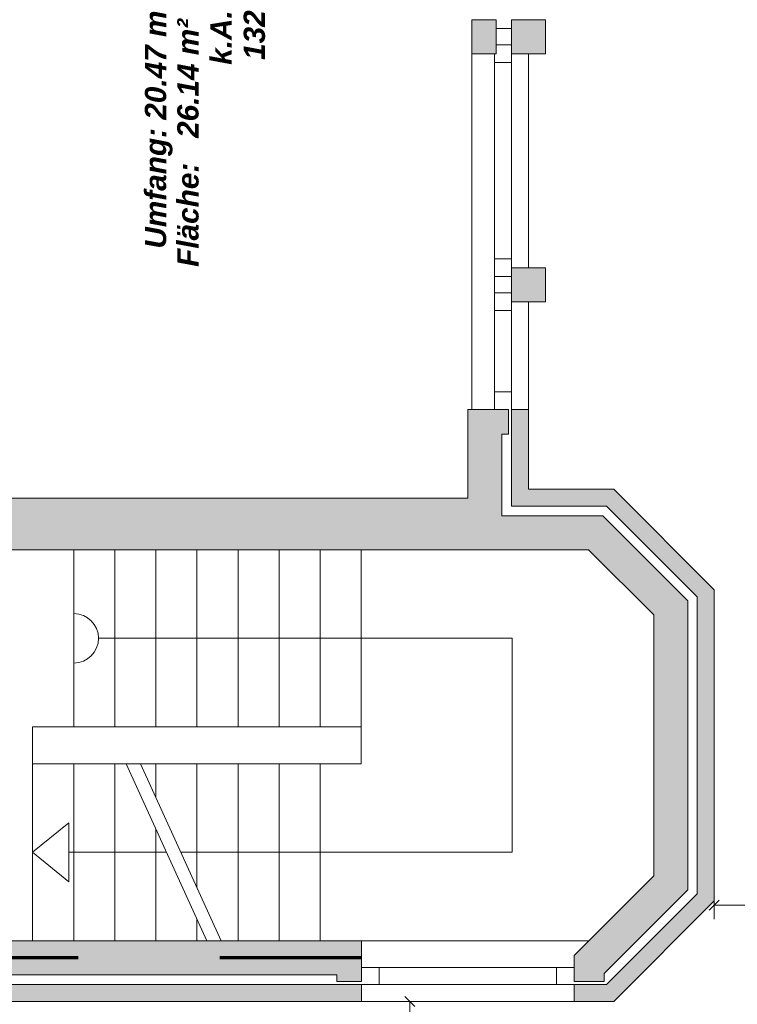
# Model space of a CAD drawing. Header units: metres. Extents: x -167 to 152, y -127 to 99.
# Tile 202 of 225: x -11.48 to -6.41, y 5.66 to 12.6. Entities that reach past the tile are written whole.
import ezdxf

# ---------------------------------------------------------------- set-up
doc = ezdxf.new("R2010")
doc.units = ezdxf.units.M
doc.header["$PDMODE"] = 1
doc.header["$PDSIZE"] = -2
doc.linetypes.add('gestrichelt - 01', pattern=[2, 1, -1])
doc.linetypes.add('gestrichelt - 02', pattern=[4, 2, -2])
doc.layers.get('0').update_dxf_attribs({"lineweight": 25})
for name, color, linetype, lineweight in [('_OG 1 (2D)', 7, 'Continuous', 9), ('_OG 1 - B (3D)', 7, 'Continuous', 9), ('AV1-Brandschutzkonzept-Brandschutzkonzept', 7, 'Continuous', 5), ('Bemaßung-Bemaßung', 7, 'Continuous', 9), ('COE_Bestand-allg.', 7, 'Continuous', 9)]:
    doc.layers.add(name, color=color, linetype=linetype, lineweight=lineweight)
doc.layers.get('0').freeze()
doc.styles.add('Arial', font='arial.ttf')
doc.styles.add('Arial (bold italic)', font='arialbi.ttf')
doc.dimstyles.new('COE 50', dxfattribs={"dimtxt": 126.090495, "dimasz": 0.001414, "dimexe": 0.001, "dimexo": 0.01, "dimgap": 0.001, "dimtad": 1, "dimdec": 3, "dimtxsty": 'Arial', "dimblk": 'VW_SLASH-4', "dimblk1": 'VW_SLASH-4', "dimblk2": 'VW_SLASH-4', "dimcen": 0, "dimadec": 3, "dimazin": 0, "dimtfac": 0.8, "dimtdec": 3, "dimtix": 1, "dimtmove": 0, "dimatfit": 0, "dimldrblk": 'VW_SLASH-3', "dimfxl": 0.002, "dimfxlon": 1, "dimfrac": 2, "dimtolj": 1, "dimarcsym": 0})

# ---------------------------------------------------------------- blocks, each defined once
blk = doc.blocks.new('Group-17')
at = {"layer": 'COE_Bestand-allg.', "linetype": 'Continuous', "lineweight": 0, "transparency": 33554687}
for points in [[(-8.115, 12.3625), (-8.115, 12.6025), (-8.2875, 12.6025), (-8.2875, 12.3625)], [(-7.7675, 12.3625), (-7.7675, 12.6025), (-8.0075, 12.6025), (-8.0075, 12.3625)], [(-7.4621, 8.8625), (-7.0025, 8.4029), (-7.0025, 6.5621), (-7.565, 5.9996), (-7.565, 5.815), (-7.3525, 5.815), (-7.3525, 5.8727), (-6.7625, 6.4627), (-6.7625, 8.5023), (-7.3627, 9.1025), (-8.075, 9.1025), (-8.075, 9.6775), (-8.0275, 9.6775), (-8.0275, 9.8525), (-8.315, 9.8525), (-8.315, 9.2275), (-13.575, 9.2275), (-13.575, 11.1025), (-13.815, 11.1025), (-13.815, 8.8625)], [(-7.7675, 10.6125), (-7.7675, 10.8525), (-8.0075, 10.8525), (-8.0075, 10.6125)], [(-6.695, 8.5303), (-6.695, 6.4347), (-7.3347, 5.795), (-7.565, 5.795), (-7.565, 5.675), (-7.285, 5.675), (-6.575, 6.385), (-6.575, 8.58), (-7.285, 9.29), (-7.8875, 9.29), (-7.8875, 9.8525), (-8.0075, 9.8525), (-8.0075, 9.17), (-7.3347, 9.17)], [(-9.065, 5.675), (-9.065, 5.795), (-13.0553, 5.795), (-13.695, 6.4347), (-13.695, 7.8525), (-13.815, 7.8525), (-13.815, 6.385), (-13.105, 5.675)], [(-9.24, 5.8625), (-9.24, 5.815), (-9.065, 5.815), (-9.065, 6.1025), (-12.9279, 6.1025), (-13.3875, 6.5621), (-13.3875, 7.8525), (-13.675, 7.8525), (-13.675, 7.555), (-13.6275, 7.555), (-13.6275, 6.4627), (-13.0273, 5.8625)]]:
    blk.add_hatch(color=252, dxfattribs=at).paths.add_polyline_path(points)
at = {"layer": 'COE_Bestand-allg.', "color": 7, "linetype": 'Continuous', "lineweight": 9, "transparency": 33554687}
for p, q in [((-8.0075, 12.54), (-8.115, 12.54)), ((-8.0075, 12.425), (-8.115, 12.425)), ((-8.2875, 9.8525), (-8.2875, 12.3625)), ((-8.1275, 12.3625), (-8.1275, 12.3)), ((-8.1275, 12.3), (-8.1275, 10.915)), ((-8.0075, 12.3), (-8.1275, 12.3)), ((-8.0075, 12.3625), (-8.0075, 12.3)), ((-8.0075, 12.3), (-8.0075, 10.915)), ((-7.8875, 12.3625), (-7.8875, 10.8525)), ((-8.1275, 10.79), (-8.1275, 10.915)), ((-8.0075, 10.915), (-8.1275, 10.915)), ((-8.0075, 10.8525), (-8.0075, 10.915)), ((-8.1275, 10.675), (-8.1275, 10.79)), ((-8.0075, 10.79), (-8.1275, 10.79)), ((-8.0075, 10.675), (-8.1275, 10.675)), ((-8.1275, 10.675), (-8.1275, 10.55)), ((-8.0075, 10.6125), (-8.0075, 10.55)), ((-7.8875, 10.6125), (-7.8875, 9.8525)), ((-8.1275, 10.55), (-8.1275, 9.9775)), ((-8.0075, 10.55), (-8.1275, 10.55)), ((-8.0075, 10.55), (-8.0075, 9.9775)), ((-8.1275, 9.9775), (-8.1275, 9.8525)), ((-8.1275, 9.9775), (-8.0075, 9.9775)), ((-8.0075, 9.9775), (-8.0075, 9.8525)), ((-8.315, 9.2275), (-8.315, 9.8525)), ((-8.0275, 9.8525), (-8.315, 9.8525)), ((-8.0275, 9.6775), (-8.0275, 9.8525)), ((-7.8875, 9.8525), (-8.0075, 9.8525)), ((-8.0075, 9.17), (-8.0075, 9.8525)), ((-7.8875, 9.29), (-7.8875, 9.8525)), ((-8.075, 9.1025), (-8.075, 9.6775)), ((-8.0275, 9.6775), (-8.075, 9.6775)), ((-7.285, 9.29), (-7.8875, 9.29)), ((-6.575, 8.58), (-7.285, 9.29)), ((-8.315, 9.2275), (-13.575, 9.2275)), ((-7.3627, 9.1025), (-8.075, 9.1025)), ((-7.3347, 9.17), (-8.0075, 9.17)), ((-6.7625, 8.5023), (-7.3627, 9.1025)), ((-6.695, 8.5303), (-7.3347, 9.17)), ((-7.4621, 8.8625), (-13.815, 8.8625)), ((-11.0975, 8.8625), (-11.0975, 7.6125)), ((-10.8075, 8.8625), (-10.8075, 7.6125)), ((-10.5175, 8.8625), (-10.5175, 7.6125)), ((-10.2275, 8.8625), (-10.2275, 7.6125)), ((-9.9375, 8.8625), (-9.9375, 7.6125)), ((-9.6475, 8.8625), (-9.6475, 7.6125)), ((-9.3575, 8.8625), (-9.3575, 7.6125)), ((-9.0675, 8.8625), (-9.0675, 7.6125)), ((-7.0025, 8.4029), (-7.4621, 8.8625)), ((-6.575, 8.58), (-6.575, 6.385)), ((-6.7625, 8.5023), (-6.7625, 6.4627)), ((-6.695, 8.5303), (-6.695, 6.4347)), ((-7.0025, 8.4029), (-7.0025, 6.5621)), ((-10.9225, 8.2375), (-8.0025, 8.2375)), ((-8.0025, 8.2375), (-8.0025, 6.7275)), ((-9.0675, 7.6125), (-11.3875, 7.6125)), ((-11.3875, 7.6125), (-11.3875, 7.3525)), ((-9.0675, 7.6125), (-9.0675, 7.3525)), ((-9.0675, 7.3525), (-11.3875, 7.3525)), ((-10.7266, 7.3525), (-10.1575, 6.1025)), ((-10.6266, 7.3525), (-10.0575, 6.1025)), ((-10.5175, 7.3525), (-10.5175, 7.1129)), ((-10.2275, 7.3525), (-10.2275, 6.4759)), ((-9.9375, 7.3525), (-9.9375, 6.1025)), ((-9.6475, 7.3525), (-9.6475, 6.1025)), ((-9.3575, 7.3525), (-9.3575, 6.1025)), ((-10.3421, 6.7275), (-8.0025, 6.7275)), ((-7.0025, 6.5621), (-7.565, 5.9996)), ((-6.7625, 6.4627), (-7.3525, 5.8727)), ((-6.695, 6.4347), (-7.3347, 5.795)), ((-6.575, 6.385), (-7.285, 5.675)), ((-9.065, 6.1025), (-12.9279, 6.1025)), ((-7.4621, 6.1025), (-9.065, 6.1025)), ((-9.065, 6.1025), (-9.065, 5.815)), ((-7.565, 5.9996), (-7.565, 5.815)), ((-9.065, 5.915), (-8.94, 5.915)), ((-8.94, 5.915), (-7.69, 5.915)), ((-8.94, 5.915), (-8.94, 5.795)), ((-7.69, 5.915), (-7.565, 5.915)), ((-7.69, 5.915), (-7.69, 5.795)), ((-9.24, 5.8625), (-13.0273, 5.8625)), ((-9.24, 5.8625), (-9.24, 5.815)), ((-7.3525, 5.8727), (-7.3525, 5.815)), ((-9.065, 5.795), (-13.0553, 5.795)), ((-9.065, 5.815), (-9.24, 5.815)), ((-9.065, 5.795), (-8.94, 5.795)), ((-9.065, 5.795), (-9.065, 5.675)), ((-8.94, 5.795), (-7.69, 5.795)), ((-7.69, 5.795), (-7.565, 5.795)), ((-7.3525, 5.815), (-7.565, 5.815)), ((-7.3347, 5.795), (-7.565, 5.795)), ((-7.565, 5.795), (-7.565, 5.675)), ((-9.065, 5.675), (-13.105, 5.675)), ((-9.065, 5.675), (-7.565, 5.675)), ((-7.285, 5.675), (-7.565, 5.675))]:
    blk.add_line(p, q, dxfattribs=at)
at = {"layer": 'COE_Bestand-allg.', "color": 7, "linetype": 'gestrichelt - 02', "lineweight": 9, "transparency": 33554687}
for p, q in [((-11.3875, 7.3525), (-11.3875, 6.1025)), ((-11.0975, 7.3525), (-11.0975, 6.1025)), ((-10.8075, 7.3525), (-10.8075, 6.1025)), ((-10.5175, 6.8932), (-10.5175, 6.1025)), ((-11.1325, 6.7275), (-10.4421, 6.7275)), ((-10.2275, 6.2563), (-10.2275, 6.1025))]:
    blk.add_line(p, q, dxfattribs=at)
at = {"layer": 'COE_Bestand-allg.', "color": 7, "linetype": 'Continuous', "lineweight": 9, "transparency": 33554687, "flags": 128}
for points in [[(-8.115, 12.3625), (-8.115, 12.6025), (-8.2875, 12.6025), (-8.2875, 12.3625)], [(-8.2875, 12.6025), (-8.2875, 12.3625), (-8.115, 12.3625), (-8.115, 12.6025)], [(-7.7675, 12.3625), (-7.7675, 12.6025), (-8.0075, 12.6025), (-8.0075, 12.3625)], [(-8.0075, 12.6025), (-8.0075, 12.3625), (-7.7675, 12.3625), (-7.7675, 12.6025)], [(-7.4621, 8.8625), (-7.0025, 8.4029), (-7.0025, 6.5621), (-7.565, 5.9996), (-7.565, 5.815), (-7.3525, 5.815), (-7.3525, 5.8727), (-6.7625, 6.4627), (-6.7625, 8.5023), (-7.3627, 9.1025), (-8.075, 9.1025), (-8.075, 9.6775), (-8.0275, 9.6775), (-8.0275, 9.8525), (-8.315, 9.8525), (-8.315, 9.2275), (-13.575, 9.2275), (-13.575, 11.1025), (-13.815, 11.1025), (-13.815, 8.8625)], [(-7.7675, 10.6125), (-7.7675, 10.8525), (-8.0075, 10.8525), (-8.0075, 10.6125)], [(-8.0075, 10.8525), (-8.0075, 10.6125), (-7.7675, 10.6125), (-7.7675, 10.8525)], [(-6.695, 8.5303), (-6.695, 6.4347), (-7.3347, 5.795), (-7.565, 5.795), (-7.565, 5.675), (-7.285, 5.675), (-6.575, 6.385), (-6.575, 8.58), (-7.285, 9.29), (-7.8875, 9.29), (-7.8875, 9.8525), (-8.0075, 9.8525), (-8.0075, 9.17), (-7.3347, 9.17)], [(-9.065, 5.675), (-9.065, 5.795), (-13.0553, 5.795), (-13.695, 6.4347), (-13.695, 7.8525), (-13.815, 7.8525), (-13.815, 6.385), (-13.105, 5.675)], [(-9.24, 5.8625), (-9.24, 5.815), (-9.065, 5.815), (-9.065, 6.1025), (-12.9279, 6.1025), (-13.3875, 6.5621), (-13.3875, 7.8525), (-13.675, 7.8525), (-13.675, 7.555), (-13.6275, 7.555), (-13.6275, 6.4627), (-13.0273, 5.8625)]]:
    blk.add_lwpolyline(points, close=True, dxfattribs=at)
at = {"layer": 'COE_Bestand-allg.', "color": 7, "linetype": 'gestrichelt - 02', "lineweight": 9, "transparency": 33554687, "flags": 128}
blk.add_lwpolyline([(-11.1325, 6.519), (-11.1325, 6.936), (-11.3875, 6.7275)], close=True, dxfattribs=at)
at = {"layer": 'COE_Bestand-allg.', "color": 7, "linetype": 'Continuous', "lineweight": 9, "transparency": 33554687}
blk.add_arc((-11.0975, 8.2375), 0.175, 270, 90, dxfattribs=at)
at = {"layer": 'COE_Bestand-allg.', "color": 7, "transparency": 33554687, "attachment_point": 1, "rotation": 90, "line_spacing_factor": 0.25, "style": 'Arial (bold italic)'}
for s, insert, char_height in [('132', (-9.8975, 12.3187), 0.15027), ('Umfang: 20.47 m', (-10.595, 10.9871), 0.150274), ('k.A.', (-10.1319, 12.2839), 0.15027), ('Fläche:   26.14 m² ', (-10.3663, 10.8584), 0.150274)]:
    blk.add_mtext(s, dxfattribs=dict(at, insert=insert, char_height=char_height))
blk = doc.blocks.new('VW_SLASH-4')
at = {"color": 0, "linetype": 'ByBlock', "lineweight": -2, "transparency": 16777216}
blk.add_line((0, 0), (-1, 0), dxfattribs=at)
at = {"color": 0, "linetype": 'Continuous', "lineweight": 15, "transparency": 16777216, "flags": 128}
blk.add_lwpolyline([(0.5, 0.5), (-0.5, -0.5)], dxfattribs=at)
blk = doc.blocks.new('*D65')
at = {"layer": 'Bemaßung-Bemaßung', "color": 0, "lineweight": -2}
for p, q in [((-6.575, 6.255), (-6.575, 6.405)), ((0.675, 6.255), (0.675, 6.405)), ((-6.5043, 6.355), (0.6043, 6.355))]:
    blk.add_line(p, q, dxfattribs=at)
at = {"layer": 'Defpoints', "color": 0}
for p in [(0.675, 6.355), (-6.575, 0.675), (0.675, 0.675)]:
    blk.add_point(p, dxfattribs=at)
at = {"layer": 'Bemaßung-Bemaßung', "color": 0, "lineweight": -2, "xscale": 0.070693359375, "yscale": 0.070693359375, "zscale": 0.070693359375, "rotation": 180}
blk.add_blockref('VW_SLASH-4', (-6.575, 6.355), dxfattribs=at)
at = {"layer": 'Bemaßung-Bemaßung', "color": 0, "lineweight": -2, "xscale": 0.070693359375, "yscale": 0.070693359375, "zscale": 0.070693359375}
blk.add_blockref('VW_SLASH-4', (0.675, 6.355), dxfattribs=at)
at = {"layer": 'Bemaßung-Bemaßung', "color": 0, "insert": (-2.95, 6.4656), "char_height": 0.10087, "attachment_point": 5, "style": 'Arial'}
blk.add_mtext('\\A1;7,25', dxfattribs=at)
blk = doc.blocks.new('VW_SLASH-3')
at = {"color": 0, "linetype": 'ByBlock', "lineweight": -2, "transparency": 16777216}
blk.add_line((0, 0), (-1, 0), dxfattribs=at)
at = {"color": 0, "linetype": 'Continuous', "lineweight": 15, "transparency": 16777216, "flags": 128}
blk.add_lwpolyline([(0.5, 0.5), (-0.5, -0.5)], dxfattribs=at)
blk = doc.blocks.new('*D66')
at = {"layer": 'Bemaßung-Bemaßung', "color": 0, "lineweight": -2}
for p, q in [((-8.825, 5.675), (-8.675, 5.675)), ((-8.725, 5.6043), (-8.725, 0.7457)), ((-8.825, 0.675), (-8.675, 0.675))]:
    blk.add_line(p, q, dxfattribs=at)
at = {"layer": 'Defpoints', "color": 0}
for p in [(-10.725, 5.675), (-10.725, 0.675), (-8.725, 0.675)]:
    blk.add_point(p, dxfattribs=at)
at = {"layer": 'Bemaßung-Bemaßung', "color": 0, "lineweight": -2, "xscale": 0.070693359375, "yscale": 0.070693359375, "zscale": 0.070693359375}
for p, rotation in [((-8.725, 5.675), 90), ((-8.725, 0.675), 270)]:
    blk.add_blockref('VW_SLASH-4', p, dxfattribs=dict(at, rotation=rotation))
at = {"layer": 'Bemaßung-Bemaßung', "color": 0, "insert": (-8.8356, 3.175), "char_height": 0.10087, "attachment_point": 5, "rotation": 90, "style": 'Arial'}
blk.add_mtext('\\A1;5,00', dxfattribs=at)
blk = doc.blocks.new('OG 1 (2D)')
at = {"layer": 'AV1-Brandschutzkonzept-Brandschutzkonzept', "color": 220, "linetype": 'gestrichelt - 01', "lineweight": 70, "true_color": 0xff00bc, "transparency": 33554687}
blk.add_line((-9.065, 5.9836), (-12.9956, 5.9836), dxfattribs=at)
blk = doc.blocks.new('OG 1 - B (3D)')
at = {"layer": 'COE_Bestand-allg.', "color": 7, "transparency": 33554687}
blk.add_blockref('Group-17', (0, 0), dxfattribs=at)
at = {"layer": 'Bemaßung-Bemaßung'}
dim = blk.add_linear_dim(base=(0.675, 6.355), p1=(-6.575, 0.675), p2=(0.675, 0.675), text='7,25', dimstyle='COE 50', override={"dimtxt": 0.100872, "dimasz": 0.070693, "dimexe": 0.05, "dimgap": 0.05, "dimpost": '<>', "dimtxsty": 'Arial', "dimtmove": 2, "dimfxl": 0.1}, dxfattribs=at)
dim.commit()
dim.dimension.update_dxf_attribs({"geometry": '*D65', "text_midpoint": (-2.95, 6.4656)})
dim = blk.add_linear_dim(base=(-8.725, 0.675), p1=(-10.725, 5.675), p2=(-10.725, 0.675), angle=270, text='5,00', dimstyle='COE 50', override={"dimtxt": 0.100872, "dimasz": 0.070693, "dimexe": 0.05, "dimgap": 0.05, "dimpost": '<>', "dimtxsty": 'Arial', "dimtmove": 2, "dimfxl": 0.1}, dxfattribs=at)
dim.commit()
dim.dimension.update_dxf_attribs({"geometry": '*D66', "text_midpoint": (-8.8356, 3.175)})

msp = doc.modelspace()

# ---------------------------------------------------------------- block references
at = {"layer": '_OG 1 - B (3D)'}
msp.add_blockref('OG 1 - B (3D)', (0, 0), dxfattribs=at)

# ---------------------------------------------------------------- next in the draw order: block references
at = {"layer": '_OG 1 (2D)'}
msp.add_blockref('OG 1 (2D)', (0, 0), dxfattribs=at)

doc.saveas('drawing.dxf')
